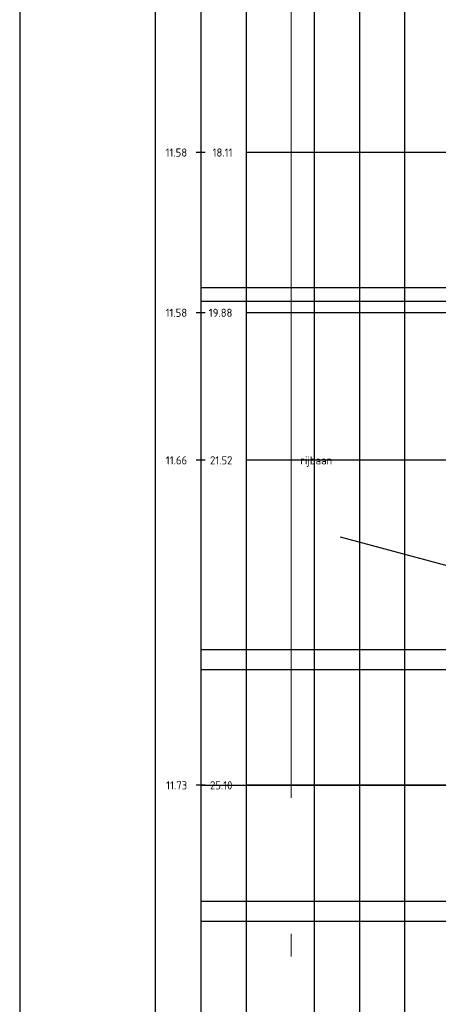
# Model space of a CAD drawing. Header units: metres. Extents: x 232618 to 232694, y 554350 to 554492.
# Tile 16 of 24: x 232653.8 to 232658.43, y 554460.47 to 554471.34. Entities that reach past the tile are written whole.
import ezdxf
from ezdxf.enums import TextEntityAlignment as Align

# ---------------------------------------------------------------- set-up
doc = ezdxf.new("R2010")
doc.units = ezdxf.units.M
doc.linetypes.add('AL-NAP_LIJN', pattern=[15.25, 12, -1.5, 0.25, -1.5])
for name, color, linetype, lineweight in [('B-WE-AM-NAP-G', 7, 'AL-NAP_LIJN', 18), ('X-XX-AL-PROFIELBALK-G', 7, 'Continuous', 25), ('X-XX-AL-PROFIELBALK-HULPLIJN-G', 253, 'Continuous', 25), ('X-XX-AL-PROFIELBALK-T18', 7, 'Continuous', 18)]:
    doc.layers.add(name, color=color, linetype=linetype, lineweight=lineweight)
doc.layers.add('X-XX-AL-HULPLIJN-GD', color=6, linetype='Continuous', plot=False)
doc.styles.add('NLCS-ISO-ANNOTATIEF-T18', font='NLCS-ISO.ttf', dxfattribs={"height": 1.8})

msp = doc.modelspace()

# ---------------------------------------------------------------- linework, layer by layer
at = {"layer": 'B-WE-AM-NAP-G'}
msp.add_line((232656.804, 554489.995), (232656.804, 554447.795), dxfattribs=at)
at = {"layer": 'X-XX-AL-HULPLIJN-GD', "linetype": 'ByBlock'}
for p, q in [((232657.06, 554448.635), (232657.06, 554487.995)), ((232657.56, 554448.635), (232657.56, 554487.995)), ((232658.06, 554448.635), (232658.06, 554487.995)), ((232655.804, 554468.385), (232664.734, 554468.385)), ((232655.804, 554468.235), (232664.734, 554468.235)), ((232655.804, 554464.385), (232664.734, 554464.385)), ((232655.804, 554464.165), (232664.734, 554464.165)), ((232655.804, 554462.885), (232664.734, 554462.885)), ((232655.804, 554461.605), (232664.734, 554461.605)), ((232655.804, 554461.385), (232664.734, 554461.385))]:
    msp.add_line(p, q, dxfattribs=at)
at = {"layer": 'X-XX-AL-HULPLIJN-GD'}
msp.add_line((232659.449, 554465.062), (232657.349, 554465.625), dxfattribs=at)
at = {"layer": 'X-XX-AL-HULPLIJN-GD', "flags": 128}
msp.add_lwpolyline([(232653.804, 554490.495), (232653.804, 554428.245), (232660.197, 554428.245), (232660.197, 554419.245), (232694.104, 554419.245), (232694.104, 554490.495)], close=True, dxfattribs=at)
at = {"layer": 'X-XX-AL-PROFIELBALK-G', "ltscale": 0.2}
for p, q in [((232655.304, 554447.795), (232655.304, 554489.995)), ((232655.804, 554489.995), (232655.804, 554447.795)), ((232656.304, 554489.995), (232656.304, 554447.795)), ((232655.854, 554469.875), (232655.754, 554469.875)), ((232655.854, 554468.105), (232655.754, 554468.105)), ((232655.854, 554466.475), (232655.754, 554466.475)), ((232655.854, 554462.885), (232655.754, 554462.885))]:
    msp.add_line(p, q, dxfattribs=at)
at = {"layer": 'X-XX-AL-PROFIELBALK-HULPLIJN-G', "linetype": 'ByBlock'}
for p, q in [((232660.384, 554469.875), (232656.304, 554469.875)), ((232660.384, 554468.105), (232656.304, 554468.105)), ((232660.464, 554466.475), (232656.304, 554466.475)), ((232660.534, 554462.885), (232656.304, 554462.885))]:
    msp.add_line(p, q, dxfattribs=at)

# ---------------------------------------------------------------- texts
at = {"layer": 'X-XX-AL-PROFIELBALK-T18', "ltscale": 0.2, "style": 'NLCS-ISO-ANNOTATIEF-T18'}
for s, p in [('11.58', (232655.654, 554469.875)), ('18.11', (232656.154, 554469.875)), ('11.58', (232655.654, 554468.105)), ('19.88', (232656.154, 554468.105)), ('11.66', (232655.654, 554466.475)), ('21.52', (232656.154, 554466.475)), ('11.73', (232655.654, 554462.885)), ('25.10', (232656.154, 554462.885))]:
    msp.add_text(s, height=0.09, dxfattribs=at).set_placement(p, align=Align.MIDDLE_RIGHT)
msp.add_text('rijbaan', height=0.09, dxfattribs=at).set_placement((232656.904, 554466.475), align=Align.MIDDLE_LEFT)

doc.saveas('drawing.dxf')
